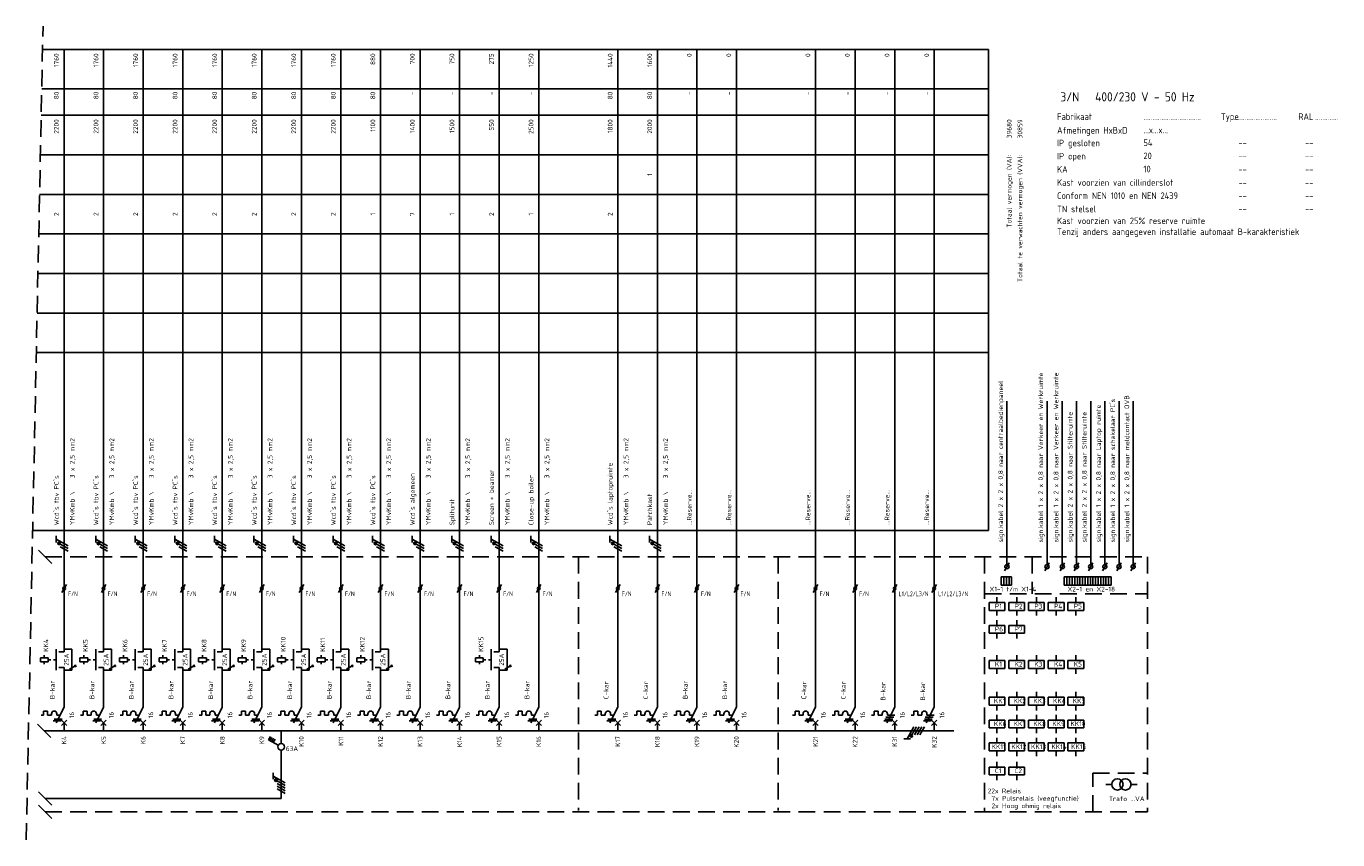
# Model space of a CAD drawing. Extents: x -1224 to 18134, y -20786 to 3554.
# Tile 58 of 88: x 7623 to 8120, y -548 to -239. Entities that reach past the tile are written whole.
import ezdxf
from ezdxf.enums import TextEntityAlignment as Align

# ---------------------------------------------------------------- set-up
doc = ezdxf.new("R2010")
doc.units = 0
doc.linetypes.add('HIDDEN', pattern=[9.525, 6.35, -3.175])
doc.linetypes.add('STABI11', pattern=[2, 1, -1])
doc.layers.get('0').update_dxf_attribs({"linetype": 'CONTINUOUS'})
for name, color, linetype in [('BL$2----', 7, 'CONTINUOUS'), ('E-tekst', 2, 'CONTINUOUS'), ('EL$1----', 3, 'CONTINUOUS'), ('EL$1----_-1LK-A1', 3, 'CONTINUOUS'), ('EL$1----_1LK-A04', 3, 'CONTINUOUS'), ('EL$1----_1LK-A05', 3, 'CONTINUOUS'), ('EL$1----_1LK-A06', 3, 'CONTINUOUS'), ('EL$1----_1LK-A07', 3, 'CONTINUOUS'), ('EL$1----_1LK-A08', 3, 'CONTINUOUS'), ('EL$1----_2LK-A06', 3, 'CONTINUOUS'), ('EL$1----_2LK-A07', 3, 'CONTINUOUS'), ('EL$1----_BGLK-A01', 3, 'CONTINUOUS'), ('EL$1----_BGLK-A02', 3, 'CONTINUOUS'), ('EL$1----_BGLK-A04', 3, 'CONTINUOUS'), ('EL$1----_BGLK-A05', 3, 'CONTINUOUS'), ('EL$1----_BGLK-A2', 3, 'CONTINUOUS'), ('EM6150--_MATEN', 2, 'CONTINUOUS'), ('kast', 1, 'CONTINUOUS')]:
    doc.layers.add(name, color=color, linetype=linetype)
doc.styles.add('2_5', font='ISO.shx', dxfattribs={"height": 2.5})
doc.styles.add('3_5', font='ISO.shx', dxfattribs={"height": 3.5})
doc.styles.add('BURO-018', font='ISO.shx', dxfattribs={"height": 1.8})
doc.styles.get("Standard").update_dxf_attribs({"font": 'iso.shx'})

# ---------------------------------------------------------------- blocks, each defined once
blk = doc.blocks.new('HL3')
at = {"color": 0, "linetype": 'Continuous'}
for p, q in [((-3, 6.98), (-3, 4.48)), ((-3, 5.73), (1.5, 3.13)), ((1.5, 2.13), (-1.5, 3.87)), ((1.5, 1.13), (-1.5, 2.87)), ((1.5, 0.13), (-1.5, 1.87)), ((1.5, -0.87), (-1.5, 0.87))]:
    blk.add_line(p, q, dxfattribs=at)
at = {"color": 0, "linetype": 'Continuous', "const_width": 0.5}
blk.add_lwpolyline([(-1.68, 4.12, 1), (-2.18, 4.12, 1)], format="xyb", close=True, dxfattribs=at)
at = {"color": 0, "linetype": 'Continuous'}
blk.add_circle((-1.93, 4.12), 0.5, dxfattribs=at)
blk = doc.blocks.new('L1')
at = {"color": 0, "linetype": 'Continuous'}
for p, q in [((-3, 73.98), (-3, 71.48)), ((-3, 72.73), (1.5, 70.13)), ((1.5, 69.13), (-1.5, 70.87)), ((1.5, 68.13), (-1.5, 69.87))]:
    blk.add_line(p, q, dxfattribs=at)
at = {"color": 0, "linetype": 'Continuous', "const_width": 0.5}
blk.add_lwpolyline([(-1.68, 71.12, 1), (-2.18, 71.12, 1)], format="xyb", close=True, dxfattribs=at)
at = {"color": 0, "linetype": 'Continuous'}
blk.add_circle((-1.93, 71.12), 0.5, dxfattribs=at)
blk = doc.blocks.new('00P')
at = {"color": 0, "linetype": 'Continuous'}
for p, q in [((0, 31), (3, 31)), ((3, 31), (3, 23)), ((3, 23), (0, 23))]:
    blk.add_line(p, q, dxfattribs=at)
blk = doc.blocks.new('B26')
at = {"color": 0, "linetype": 'Continuous'}
for p, q in [((0, 9), (0, 21)), ((-7.75, 6), (-8.75, 6)), ((-7.75, 7.5), (-7.75, 6)), ((-6.25, 7.5), (-7.75, 7.5)), ((-6.25, 6), (-6.25, 7.5)), ((-6.25, 6), (-4.75, 6)), ((-4.75, 6.5), (-4.75, 6)), ((0, 9), (-3, 3)), ((-2.75, 6.5), (-2.75, 6)), ((-2.75, 6), (-1.5, 6)), ((-4.125, 3.75), (-1.125, 3.75)), ((-3.75, 4.5), (-0.75, 4.5)), ((-1, 4), (1, 2)), ((-1, 2), (1, 4)), ((0, 0), (0, 3))]:
    blk.add_line(p, q, dxfattribs=at)
blk.add_arc((-3.75, 6.5), 1, 0, 180, dxfattribs=at)
at = {"color": 1, "style": 'BURO-018'}
blk.add_attdef('E_VRIJ1', (-3.548, 12), '', height=1.8, rotation=90, dxfattribs=at)
at = {"color": 1, "linetype": 'Continuous', "style": 'BURO-018'}
blk.add_attdef('E_IIA', text='', height=1.8, rotation=90, dxfattribs=at).set_placement((2, 6), align=Align.TOP_CENTER)
blk = doc.blocks.new('M2')
at = {"color": 0, "linetype": 'Continuous'}
for p, q in [((-3, 23), (-3, 31)), ((-2, 30), (0, 30)), ((0, 30), (0, 33)), ((-6, 27.75), (-9, 27.75)), ((-9, 27.75), (-9, 26.25)), ((-9, 26.25), (-6, 26.25)), ((-7.5, 27.75), (-7.5, 28.75)), ((-7.5, 26.25), (-7.5, 25.25)), ((-6, 26.25), (-6, 27.75)), ((-6, 27.25), (-6, 27.25)), ((-2, 24), (0, 24)), ((0, 21), (0, 24))]:
    blk.add_line(p, q, dxfattribs=at)
at = {"color": 0, "linetype": 'STABI11'}
blk.add_line((-6, 27), (-3, 27), dxfattribs=at)
at = {"color": 1, "linetype": 'Continuous', "style": 'BURO-018'}
blk.add_attdef('E_VRIJ1', (-6, 30), '', height=1.8, rotation=90, dxfattribs=at)
blk.add_attdef('E_IMS', text='', height=1.8, rotation=90, dxfattribs=at).set_placement((0, 27), align=Align.TOP_CENTER)
blk = doc.blocks.new('b1s')
at = {"color": 0, "linetype": 'Continuous'}
blk.add_line((0, 33), (0, 54), dxfattribs=at)
blk = doc.blocks.new('m1s')
at = {"color": 0, "linetype": 'Continuous'}
blk.add_line((0, 54), (0, 66), dxfattribs=at)
blk = doc.blocks.new('m1')
at = {"color": 0, "linetype": 'Continuous'}
blk.add_line((0, 21), (0, 33), dxfattribs=at)
blk = doc.blocks.new('B28')
at = {"color": 0, "linetype": 'Continuous'}
for p, q in [((0, 9), (0, 21)), ((-7.75, 6), (-8.75, 6)), ((-6.25, 7.5), (-7.75, 7.5)), ((-7.75, 7.5), (-7.75, 6)), ((-6.25, 6), (-6.25, 7.5)), ((-6.25, 6), (-4.75, 6)), ((-4.75, 6.5), (-4.75, 6)), ((-4.75, 6.5), (-4.75, 6)), ((-3.38, 5.25), (-0.38, 5.25)), ((0, 9), (-3, 3)), ((-2.75, 6.5), (-2.75, 6)), ((-2.75, 6), (0, 6)), ((-4.12, 3.75), (-1.12, 3.75)), ((-3.75, 4.5), (-0.75, 4.5)), ((-1, 4), (1, 2)), ((-1, 2), (1, 4)), ((0, 0), (0, 3))]:
    blk.add_line(p, q, dxfattribs=at)
blk.add_arc((-3.75, 6.5), 1, 0, 180, dxfattribs=at)
at = {"color": 1, "style": 'BURO-018'}
blk.add_attdef('E_VRIJ1', (-3.49, 11.47), '', height=1.8, rotation=90, dxfattribs=at)
at = {"color": 1, "linetype": 'Continuous', "style": 'BURO-018'}
blk.add_attdef('E_IIA', text='', height=1.8, rotation=90, dxfattribs=at).set_placement((2, 6), align=Align.TOP_CENTER)
blk = doc.blocks.new('0302A1_')
at = {"color": 0, "linetype": 'Continuous'}
blk.add_line((-0.87, -1.5), (0.87, 1.5), dxfattribs=at)
at = {"color": 0, "const_width": 0.5}
blk.add_lwpolyline([(-0.25, 0, 1), (0.25, 0, 1)], format="xyb", close=True, dxfattribs=at)
at = {"color": 0, "linetype": 'Continuous'}
blk.add_circle((0, 0), 0.5, dxfattribs=at)
blk = doc.blocks.new('1P')
at = {"color": 0, "linetype": 'Continuous'}
blk.add_line((1.5, 0.87), (-1.5, -0.87), dxfattribs=at)

msp = doc.modelspace()

# ---------------------------------------------------------------- linework, layer by layer
at = {"layer": 'BL$2----', "color": 3}
for p, q in [((7877.22, -486.81), (7877.22, -472.16)), ((7847.22, -485.7), (7847.22, -472.56)), ((7862.22, -473.7), (7862.22, -486.56)), ((7892.22, -472.72), (7892.22, -486.65))]:
    msp.add_line(p, q, dxfattribs=at)
at = {"layer": 'EL$1----', "linetype": 'HIDDEN'}
msp.add_line((7622.87, -548.01), (7629.24, -239.4), dxfattribs=at)
at = {"layer": 'EL$1----'}
for p, q in [((7632.56, -443.23), (7627.49, -438.17)), ((7632.25, -509.23), (7627.18, -504.17)), ((8032.25, -526.99), (8034.55, -526.99)), ((8041.85, -527.04), (8044.14, -527.04)), ((7632.56, -534.93), (7627.49, -529.86)), ((7632.56, -539.97), (7627.49, -534.9)), ((7630.02, -532.39), (7719.51, -532.39))]:
    msp.add_line(p, q, dxfattribs=at)
at = {"layer": 'EL$1----', "linetype": 'Continuous'}
for p, q in [((7993.92, -445.93), (7995.66, -442.93)), ((8009.14, -445.93), (8010.87, -442.93)), ((8014.93, -445.93), (8016.66, -442.93)), ((8020.3, -445.93), (8022.04, -442.93)), ((8025.68, -445.93), (8027.41, -442.93)), ((8031.06, -445.93), (8032.79, -442.93)), ((8036.43, -445.93), (8038.16, -442.93)), ((8041.81, -445.93), (8043.54, -442.93)), ((7719.51, -511.45), (7719.51, -506.7)), ((7714.76, -510.04), (7715.46, -508.83)), ((7718.43, -512.16), (7714.76, -510.04)), ((7715.37, -510.39), (7716.07, -509.18)), ((7715.98, -510.74), (7716.68, -509.53)), ((7716.58, -511.09), (7717.28, -509.88)), ((7719.51, -532.39), (7719.51, -514.12))]:
    msp.add_line(p, q, dxfattribs=at)
for centre, radius in [((7994.79, -444.43), 0.8), ((8010, -444.43), 0.8), ((8015.79, -444.43), 0.8), ((8021.17, -444.43), 0.8), ((8026.55, -444.43), 0.8), ((8031.92, -444.43), 0.8), ((8037.3, -444.43), 0.8), ((8042.67, -444.43), 0.8), ((7719.51, -512.78), 1.25)]:
    msp.add_circle(centre, radius, dxfattribs=at)
at = {"layer": 'EL$1----'}
for centre, radius in [((7641.49, -482.04), 0.283), ((7656.49, -482.04), 0.283), ((7671.49, -482.04), 0.283), ((7686.49, -482.04), 0.283), ((7701.49, -482.04), 0.283), ((7716.49, -482.04), 0.283), ((7731.49, -482.04), 0.283), ((7746.49, -482.04), 0.283), ((7761.49, -482.04), 0.283), ((7806.49, -482.04), 0.283), ((8036.69, -526.99), 2.15), ((8039.7, -526.99), 2.15)]:
    msp.add_circle(centre, radius, dxfattribs=at)
at = {"layer": 'EL$1----_-1LK-A1', "color": 1, "linetype": 'HIDDEN'}
for p, q in [((7986.33, -454.72), (8048.06, -454.72)), ((7986.33, -537.43), (8048.06, -537.43)), ((7986.33, -537.43), (8048.06, -537.43))]:
    msp.add_line(p, q, dxfattribs=at)
at = {"layer": 'EL$1----_-1LK-A1', "linetype": 'Continuous'}
for p, q in [((7991.02, -457.99), (7991.02, -455.99)), ((7998.49, -457.99), (7998.49, -455.99)), ((8005.96, -457.99), (8005.96, -455.99)), ((8013.44, -457.99), (8013.44, -455.99)), ((8020.91, -457.99), (8020.91, -455.99)), ((7994.02, -457.99), (7988.02, -457.99)), ((7988.02, -457.99), (7988.02, -460.99)), ((7988.02, -460.99), (7994.02, -460.99)), ((7991.02, -460.99), (7991.02, -462.99)), ((7994.02, -460.99), (7994.02, -457.99)), ((7994.02, -458.99), (7994.02, -458.99)), ((8001.49, -457.99), (7995.49, -457.99)), ((7995.49, -457.99), (7995.49, -460.99)), ((7995.49, -460.99), (8001.49, -460.99)), ((7998.49, -460.99), (7998.49, -462.99)), ((8001.49, -460.99), (8001.49, -457.99)), ((8001.49, -458.99), (8001.49, -458.99)), ((8008.96, -457.99), (8002.96, -457.99)), ((8002.96, -457.99), (8002.96, -460.99)), ((8002.96, -460.99), (8008.96, -460.99)), ((8005.96, -460.99), (8005.96, -462.99)), ((8008.96, -460.99), (8008.96, -457.99)), ((8008.96, -458.99), (8008.96, -458.99)), ((8016.44, -457.99), (8010.44, -457.99)), ((8010.44, -457.99), (8010.44, -460.99)), ((8010.44, -460.99), (8016.44, -460.99)), ((8013.44, -460.99), (8013.44, -462.99)), ((8016.44, -460.99), (8016.44, -457.99)), ((8016.44, -458.99), (8016.44, -458.99)), ((8023.91, -457.99), (8017.91, -457.99)), ((8017.91, -457.99), (8017.91, -460.99)), ((8017.91, -460.99), (8023.91, -460.99)), ((8020.91, -460.99), (8020.91, -462.99)), ((8023.91, -460.99), (8023.91, -457.99)), ((8023.91, -458.99), (8023.91, -458.99)), ((7994.02, -466.68), (7988.02, -466.68)), ((7988.02, -466.68), (7988.02, -469.68)), ((7991.02, -466.68), (7991.02, -464.68)), ((7994.02, -469.68), (7994.02, -466.68)), ((8001.49, -466.68), (7995.49, -466.68)), ((7995.49, -466.68), (7995.49, -469.68)), ((7998.49, -466.68), (7998.49, -464.68)), ((8001.49, -469.68), (8001.49, -466.68)), ((7988.02, -469.68), (7994.02, -469.68)), ((7991.02, -469.68), (7991.02, -471.68)), ((7994.02, -467.68), (7994.02, -467.68)), ((7995.49, -469.68), (8001.49, -469.68)), ((7998.49, -469.68), (7998.49, -471.68)), ((8001.49, -467.68), (8001.49, -467.68)), ((7994.02, -480.01), (7988.02, -480.01)), ((7988.02, -480.01), (7988.02, -483.01)), ((7991.02, -480.01), (7991.02, -478.01)), ((7994.02, -483.01), (7994.02, -480.01)), ((7994.02, -481.01), (7994.02, -481.01)), ((8001.49, -480.01), (7995.49, -480.01)), ((7995.49, -480.01), (7995.49, -483.01)), ((7998.49, -480.01), (7998.49, -478.01)), ((8001.49, -483.01), (8001.49, -480.01)), ((8001.49, -481.01), (8001.49, -481.01)), ((8008.96, -480.01), (8002.96, -480.01)), ((8002.96, -480.01), (8002.96, -483.01)), ((8005.96, -480.01), (8005.96, -478.01)), ((8008.96, -483.01), (8008.96, -480.01)), ((8008.96, -481.01), (8008.96, -481.01)), ((8016.44, -480.01), (8010.44, -480.01)), ((8010.44, -480.01), (8010.44, -483.01)), ((8013.44, -480.01), (8013.44, -478.01)), ((8016.44, -483.01), (8016.44, -480.01)), ((8016.44, -481.01), (8016.44, -481.01)), ((8023.91, -480.01), (8017.91, -480.01)), ((8017.91, -480.01), (8017.91, -483.01)), ((8020.91, -480.01), (8020.91, -478.01)), ((8023.91, -483.01), (8023.91, -480.01)), ((8023.91, -481.01), (8023.91, -481.01)), ((7988.02, -483.01), (7994.02, -483.01)), ((7991.02, -483.01), (7991.02, -485.01)), ((7995.49, -483.01), (8001.49, -483.01)), ((7998.49, -483.01), (7998.49, -485.01)), ((8002.96, -483.01), (8008.96, -483.01)), ((8005.96, -483.01), (8005.96, -485.01)), ((8010.44, -483.01), (8016.44, -483.01)), ((8013.44, -483.01), (8013.44, -485.01)), ((8017.91, -483.01), (8023.91, -483.01)), ((8020.91, -483.01), (8020.91, -485.01)), ((7991.02, -493.91), (7991.02, -491.91)), ((7998.49, -493.91), (7998.49, -491.91)), ((8005.96, -493.91), (8005.96, -491.91)), ((8013.44, -493.91), (8013.44, -491.91)), ((8020.91, -493.91), (8020.91, -491.91)), ((7994.02, -493.91), (7988.02, -493.91)), ((7988.02, -493.91), (7988.02, -496.91)), ((7988.02, -496.91), (7994.02, -496.91)), ((7991.02, -496.91), (7991.02, -498.91)), ((7994.02, -496.91), (7994.02, -493.91)), ((7994.02, -494.91), (7994.02, -494.91)), ((8001.49, -493.91), (7995.49, -493.91)), ((7995.49, -493.91), (7995.49, -496.91)), ((7995.49, -496.91), (8001.49, -496.91)), ((7998.49, -496.91), (7998.49, -498.91)), ((8001.49, -496.91), (8001.49, -493.91)), ((8001.49, -494.91), (8001.49, -494.91)), ((8008.96, -493.91), (8002.96, -493.91)), ((8002.96, -493.91), (8002.96, -496.91)), ((8002.96, -496.91), (8008.96, -496.91)), ((8005.96, -496.91), (8005.96, -498.91)), ((8008.96, -496.91), (8008.96, -493.91)), ((8008.96, -494.91), (8008.96, -494.91)), ((8016.44, -493.91), (8010.44, -493.91)), ((8010.44, -493.91), (8010.44, -496.91)), ((8010.44, -496.91), (8016.44, -496.91)), ((8013.44, -496.91), (8013.44, -498.91)), ((8016.44, -496.91), (8016.44, -493.91)), ((8016.44, -494.91), (8016.44, -494.91)), ((8023.91, -493.91), (8017.91, -493.91)), ((8017.91, -493.91), (8017.91, -496.91)), ((8017.91, -496.91), (8023.91, -496.91)), ((8020.91, -496.91), (8020.91, -498.91)), ((8023.91, -496.91), (8023.91, -493.91)), ((8023.91, -494.91), (8023.91, -494.91)), ((7991.02, -502.6), (7991.02, -500.6)), ((7998.49, -502.6), (7998.49, -500.6)), ((8005.96, -502.6), (8005.96, -500.6)), ((8013.44, -502.6), (8013.44, -500.6)), ((8020.91, -502.6), (8020.91, -500.6)), ((7994.02, -502.6), (7988.02, -502.6)), ((7988.02, -502.6), (7988.02, -505.6)), ((7988.02, -505.6), (7994.02, -505.6)), ((7991.02, -505.6), (7991.02, -507.6)), ((7994.02, -505.6), (7994.02, -502.6)), ((7994.02, -503.6), (7994.02, -503.6)), ((8001.49, -502.6), (7995.49, -502.6)), ((7995.49, -502.6), (7995.49, -505.6)), ((7995.49, -505.6), (8001.49, -505.6)), ((7998.49, -505.6), (7998.49, -507.6)), ((8001.49, -505.6), (8001.49, -502.6)), ((8001.49, -503.6), (8001.49, -503.6)), ((8008.96, -502.6), (8002.96, -502.6)), ((8002.96, -502.6), (8002.96, -505.6)), ((8002.96, -505.6), (8008.96, -505.6)), ((8005.96, -505.6), (8005.96, -507.6)), ((8008.96, -505.6), (8008.96, -502.6)), ((8008.96, -503.6), (8008.96, -503.6)), ((8016.44, -502.6), (8010.44, -502.6)), ((8010.44, -502.6), (8010.44, -505.6)), ((8010.44, -505.6), (8016.44, -505.6)), ((8013.44, -505.6), (8013.44, -507.6)), ((8016.44, -505.6), (8016.44, -502.6)), ((8016.44, -503.6), (8016.44, -503.6)), ((8023.91, -502.6), (8017.91, -502.6)), ((8017.91, -502.6), (8017.91, -505.6)), ((8017.91, -505.6), (8023.91, -505.6)), ((8020.91, -505.6), (8020.91, -507.6)), ((8023.91, -505.6), (8023.91, -502.6)), ((8023.91, -503.6), (8023.91, -503.6)), ((7994.02, -511.29), (7988.02, -511.29)), ((7988.02, -511.29), (7988.02, -514.29)), ((7991.02, -511.29), (7991.02, -509.29)), ((7994.02, -514.29), (7994.02, -511.29)), ((7994.02, -512.29), (7994.02, -512.29)), ((8001.49, -511.29), (7995.49, -511.29)), ((7995.49, -511.29), (7995.49, -514.29)), ((7998.49, -511.29), (7998.49, -509.29)), ((8001.49, -514.29), (8001.49, -511.29)), ((8001.49, -512.29), (8001.49, -512.29)), ((8008.96, -511.29), (8002.96, -511.29)), ((8002.96, -511.29), (8002.96, -514.29)), ((8005.96, -511.29), (8005.96, -509.29)), ((8008.96, -514.29), (8008.96, -511.29)), ((8008.96, -512.29), (8008.96, -512.29)), ((8016.44, -511.29), (8010.44, -511.29)), ((8010.44, -511.29), (8010.44, -514.29)), ((8013.44, -511.29), (8013.44, -509.29)), ((8016.44, -514.29), (8016.44, -511.29)), ((8016.44, -512.29), (8016.44, -512.29)), ((8023.91, -511.29), (8017.91, -511.29)), ((8017.91, -511.29), (8017.91, -514.29)), ((8020.91, -511.29), (8020.91, -509.29)), ((8023.91, -514.29), (8023.91, -511.29)), ((8023.91, -512.29), (8023.91, -512.29)), ((7988.02, -514.29), (7994.02, -514.29)), ((7991.02, -514.29), (7991.02, -516.29)), ((7995.49, -514.29), (8001.49, -514.29)), ((7998.49, -514.29), (7998.49, -516.29)), ((8002.96, -514.29), (8008.96, -514.29)), ((8005.96, -514.29), (8005.96, -516.29)), ((8010.44, -514.29), (8016.44, -514.29)), ((8013.44, -514.29), (8013.44, -516.29)), ((8017.91, -514.29), (8023.91, -514.29)), ((8020.91, -514.29), (8020.91, -516.29)), ((7994.02, -520.43), (7988.02, -520.43)), ((7988.02, -523.43), (7988.02, -520.43)), ((7991.02, -520.43), (7991.02, -518.43)), ((7994.02, -523.43), (7994.02, -520.43)), ((7994.02, -521.43), (7994.02, -521.43)), ((8001.49, -520.43), (7995.49, -520.43)), ((7995.49, -520.43), (7995.49, -523.43)), ((7998.49, -520.43), (7998.49, -518.43)), ((8001.49, -523.43), (8001.49, -520.43)), ((8001.49, -521.43), (8001.49, -521.43)), ((7988.02, -523.43), (7994.02, -523.43)), ((7991.02, -523.43), (7991.02, -525.43)), ((7995.49, -523.43), (8001.49, -523.43)), ((7998.49, -523.43), (7998.49, -525.43))]:
    msp.add_line(p, q, dxfattribs=at)
at = {"layer": 'EL$1----_1LK-A04', "color": 1}
for p, q in [((7629.06, -248.2), (7987.83, -248.2)), ((7987.83, -430.7), (7987.83, -248.2)), ((7628.75, -263.2), (7987.83, -263.2)), ((7628.55, -273.2), (7987.83, -273.2)), ((7628.24, -288.2), (7987.83, -288.2)), ((7627.93, -303.2), (7987.83, -303.2)), ((7627.62, -318.2), (7987.83, -318.2)), ((7627.31, -333.2), (7987.83, -333.2)), ((7627, -348.2), (7987.83, -348.2)), ((7626.69, -363.2), (7987.83, -363.2)), ((7625.29, -430.7), (7987.83, -430.7))]:
    msp.add_line(p, q, dxfattribs=at)
at = {"layer": 'EL$1----_1LK-A04'}
for p, q in [((7637.22, -440.7), (7637.22, -248.2)), ((7652.22, -440.7), (7652.22, -248.2)), ((7667.22, -440.7), (7667.22, -248.2)), ((7682.22, -440.7), (7682.22, -248.2)), ((7697.22, -440.7), (7697.22, -248.2)), ((7712.22, -440.7), (7712.22, -248.2)), ((7727.22, -440.7), (7727.22, -248.2)), ((7742.22, -440.7), (7742.22, -248.2)), ((7757.22, -440.7), (7757.22, -248.2)), ((7772.22, -440.7), (7772.22, -248.2)), ((7787.22, -440.7), (7787.22, -248.2)), ((7802.22, -440.7), (7802.22, -248.2)), ((7817.22, -440.7), (7817.22, -248.2)), ((7847.22, -440.7), (7847.22, -248.2)), ((7862.22, -440.7), (7862.22, -248.2)), ((7877.22, -440.7), (7877.22, -248.2)), ((7892.22, -440.7), (7892.22, -248.2)), ((7922.22, -440.7), (7922.22, -248.2)), ((7937.22, -440.7), (7937.22, -248.2)), ((7952.22, -440.7), (7952.22, -248.2)), ((7967.22, -440.7), (7967.22, -248.2))]:
    msp.add_line(p, q, dxfattribs=at)
at = {"layer": 'EL$1----_1LK-A04', "color": 1, "linetype": 'HIDDEN'}
for p, q in [((7630.02, -440.7), (8048.06, -440.7)), ((7986.33, -440.7), (7986.33, -537.43))]:
    msp.add_line(p, q, dxfattribs=at)
at = {"layer": 'EL$1----_1LK-A04'}
for points in [[(7644.72, -506.7, 0.7, 0.7, 0), (7629.72, -506.7, 0.7, 0.7, 0)], [(7659.72, -506.7, 0.7, 0.7, 0), (7644.72, -506.7, 0.7, 0.7, 0)], [(7674.72, -506.7, 0.7, 0.7, 0), (7659.72, -506.7, 0.7, 0.7, 0)], [(7689.72, -506.7, 0.7, 0.7, 0), (7674.72, -506.7, 0.7, 0.7, 0)], [(7704.72, -506.7, 0.7, 0.7, 0), (7689.72, -506.7, 0.7, 0.7, 0)], [(7719.72, -506.7, 0.7, 0.7, 0), (7704.72, -506.7, 0.7, 0.7, 0)], [(7734.72, -506.7, 0.7, 0.7, 0), (7719.72, -506.7, 0.7, 0.7, 0)], [(7749.72, -506.7, 0.7, 0.7, 0), (7734.72, -506.7, 0.7, 0.7, 0)], [(7764.72, -506.7, 0.7, 0.7, 0), (7749.72, -506.7, 0.7, 0.7, 0)], [(7779.72, -506.7, 0.7, 0.7, 0), (7764.72, -506.7, 0.7, 0.7, 0)], [(7794.72, -506.7, 0.7, 0.7, 0), (7779.72, -506.7, 0.7, 0.7, 0)], [(7809.72, -506.7, 0.7, 0.7, 0), (7794.72, -506.7, 0.7, 0.7, 0)], [(7824.72, -506.7, 0.7, 0.7, 0), (7809.72, -506.7, 0.7, 0.7, 0)], [(7839.72, -506.7, 0.7, 0.7, 0), (7824.72, -506.7, 0.7, 0.7, 0)], [(7854.72, -506.7, 0.7, 0.7, 0), (7839.72, -506.7, 0.7, 0.7, 0)], [(7869.72, -506.7, 0.7, 0.7, 0), (7854.72, -506.7, 0.7, 0.7, 0)], [(7884.72, -506.7, 0.7, 0.7, 0), (7869.72, -506.7, 0.7, 0.7, 0)], [(7899.72, -506.7, 0.7, 0.7, 0), (7884.72, -506.7, 0.7, 0.7, 0)], [(7914.72, -506.7, 0.7, 0.7, 0), (7899.72, -506.7, 0.7, 0.7, 0)], [(7929.72, -506.7, 0.7, 0.7, 0), (7914.72, -506.7, 0.7, 0.7, 0)], [(7944.72, -506.7, 0.7, 0.7, 0), (7929.72, -506.7, 0.7, 0.7, 0)], [(7959.72, -506.7, 0.7, 0.7, 0), (7944.72, -506.7, 0.7, 0.7, 0)], [(7974.72, -506.7, 0.7, 0.7, 0), (7959.72, -506.7, 0.7, 0.7, 0)]]:
    msp.add_lwpolyline(points, format="xyseb", dxfattribs=at)
at = {"layer": 'EL$1----_1LK-A05', "color": 1, "linetype": 'HIDDEN'}
msp.add_line((7986.33, -440.7), (7986.33, -537.43), dxfattribs=at)
at = {"layer": 'EL$1----_1LK-A06', "color": 1, "linetype": 'HIDDEN'}
msp.add_line((7986.33, -440.7), (7986.33, -537.43), dxfattribs=at)
at = {"layer": 'EL$1----_1LK-A07', "color": 1, "linetype": 'HIDDEN'}
msp.add_line((7986.33, -440.7), (7986.33, -537.43), dxfattribs=at)
at = {"layer": 'EL$1----_1LK-A08'}
for p, q in [((7994.79, -443.63), (7994.79, -381.62)), ((8010, -443.63), (8010, -381.62)), ((8015.79, -443.63), (8015.79, -381.62)), ((8021.17, -443.63), (8021.17, -381.62)), ((8026.55, -443.63), (8026.55, -381.62)), ((8031.92, -443.63), (8031.92, -381.62)), ((8037.3, -443.63), (8037.3, -381.62)), ((8042.67, -443.63), (8042.67, -381.62)), ((7992.63, -448.24), (7992.63, -451.48)), ((7992.63, -448.24), (7993.62, -448.24)), ((7992.63, -451.48), (7993.62, -451.48)), ((7993.62, -448.24), (7993.62, -451.48)), ((7993.62, -448.24), (7993.62, -451.48)), ((7993.62, -448.24), (7994.61, -448.24)), ((7993.62, -451.48), (7994.61, -451.48)), ((7994.61, -448.24), (7994.61, -451.48)), ((7994.61, -448.24), (7994.61, -451.48)), ((7994.61, -448.24), (7995.59, -448.24)), ((7994.61, -451.48), (7995.59, -451.48)), ((7995.59, -448.24), (7995.59, -451.48)), ((7995.59, -448.24), (7995.59, -451.48)), ((7995.59, -448.24), (7996.58, -448.24)), ((7995.59, -451.48), (7996.58, -451.48)), ((7996.58, -448.24), (7996.58, -451.48)), ((8016.56, -448.24), (8016.56, -451.48)), ((8016.56, -448.24), (8017.55, -448.24)), ((8016.56, -451.48), (8017.55, -451.48)), ((8017.55, -448.24), (8017.55, -451.48)), ((8017.55, -448.24), (8017.55, -451.48)), ((8017.55, -448.24), (8018.53, -448.24)), ((8017.55, -451.48), (8018.53, -451.48)), ((8018.53, -448.24), (8018.53, -451.48)), ((8018.53, -448.24), (8018.53, -451.48)), ((8018.53, -448.24), (8019.52, -448.24)), ((8018.53, -451.48), (8019.52, -451.48)), ((8019.52, -448.24), (8019.52, -451.48)), ((8019.52, -448.24), (8019.52, -451.48)), ((8019.52, -448.24), (8020.51, -448.24)), ((8019.52, -451.48), (8020.51, -451.48)), ((8020.51, -448.24), (8020.51, -451.48)), ((8020.51, -448.24), (8020.51, -451.48)), ((8020.51, -448.24), (8021.5, -448.24)), ((8020.51, -451.48), (8021.5, -451.48)), ((8021.5, -448.24), (8021.5, -451.48)), ((8021.5, -448.24), (8021.5, -451.48)), ((8021.5, -448.24), (8022.49, -448.24)), ((8021.5, -451.48), (8022.49, -451.48)), ((8022.49, -448.24), (8022.49, -451.48)), ((8022.49, -448.24), (8022.49, -451.48)), ((8022.49, -448.24), (8023.47, -448.24)), ((8022.49, -451.48), (8023.47, -451.48)), ((8023.47, -448.24), (8023.47, -451.48)), ((8023.47, -448.24), (8023.47, -451.48)), ((8023.47, -448.24), (8024.46, -448.24)), ((8023.47, -451.48), (8024.46, -451.48)), ((8024.46, -448.24), (8024.46, -451.48)), ((8024.46, -448.24), (8024.46, -451.48)), ((8024.46, -448.24), (8025.45, -448.24)), ((8024.46, -451.48), (8025.45, -451.48)), ((8025.45, -448.24), (8025.45, -451.48)), ((8025.45, -448.24), (8025.45, -451.48)), ((8025.45, -448.24), (8026.44, -448.24)), ((8025.45, -451.48), (8026.44, -451.48)), ((8026.44, -448.24), (8026.44, -451.48)), ((8026.44, -448.24), (8026.44, -451.48)), ((8026.44, -448.24), (8026.44, -451.48)), ((8026.44, -448.24), (8027.42, -448.24)), ((8026.44, -451.48), (8027.42, -451.48)), ((8027.42, -448.24), (8027.42, -451.48)), ((8027.42, -448.24), (8027.42, -451.48)), ((8027.42, -448.24), (8028.41, -448.24)), ((8027.42, -451.48), (8028.41, -451.48)), ((8028.41, -448.24), (8028.41, -451.48)), ((8028.41, -448.24), (8028.41, -451.48)), ((8028.41, -448.24), (8029.4, -448.24)), ((8028.41, -451.48), (8029.4, -451.48)), ((8029.4, -448.24), (8029.4, -451.48)), ((8029.4, -448.24), (8029.4, -451.48)), ((8029.4, -448.24), (8030.39, -448.24)), ((8029.4, -451.48), (8030.39, -451.48)), ((8030.39, -448.24), (8030.39, -451.48)), ((8030.39, -448.24), (8030.39, -451.48)), ((8030.39, -448.24), (8031.38, -448.24)), ((8030.39, -451.48), (8031.38, -451.48)), ((8031.38, -448.24), (8031.38, -451.48)), ((8031.38, -448.24), (8031.38, -451.48)), ((8031.38, -448.24), (8032.36, -448.24)), ((8031.38, -451.48), (8032.36, -451.48)), ((8032.36, -448.24), (8032.36, -451.48)), ((8032.36, -448.24), (8032.36, -451.48)), ((8032.36, -448.24), (8033.35, -448.24)), ((8032.36, -451.48), (8033.35, -451.48)), ((8033.35, -448.24), (8033.35, -451.48)), ((8033.35, -448.24), (8033.35, -451.48)), ((8033.35, -448.24), (8034.34, -448.24)), ((8033.35, -451.48), (8034.34, -451.48)), ((8034.34, -448.24), (8034.34, -451.48)), ((8034.34, -448.24), (8034.34, -451.48))]:
    msp.add_line(p, q, dxfattribs=at)
at = {"layer": 'EL$1----_2LK-A06', "color": 1, "linetype": 'HIDDEN'}
msp.add_line((7986.33, -440.7), (7986.33, -537.43), dxfattribs=at)
at = {"layer": 'EL$1----_2LK-A07', "color": 1, "linetype": 'HIDDEN'}
msp.add_line((7986.33, -440.7), (7986.33, -537.43), dxfattribs=at)
at = {"layer": 'EL$1----_BGLK-A01', "color": 1, "linetype": 'HIDDEN'}
for p, q in [((7832.36, -440.7), (7832.36, -536.93)), ((7908, -440.7), (7908, -536.93)), ((7986.33, -440.7), (7986.33, -536.93))]:
    msp.add_line(p, q, dxfattribs=at)
at = {"layer": 'EL$1----_BGLK-A02', "color": 1, "linetype": 'HIDDEN'}
msp.add_line((7986.33, -440.7), (7986.33, -537.43), dxfattribs=at)
at = {"layer": 'EL$1----_BGLK-A04', "color": 1, "linetype": 'HIDDEN'}
msp.add_line((7986.33, -440.7), (7986.33, -537.43), dxfattribs=at)
at = {"layer": 'EL$1----_BGLK-A05', "color": 1, "linetype": 'HIDDEN'}
msp.add_line((7986.33, -440.7), (7986.33, -537.43), dxfattribs=at)
at = {"layer": 'EL$1----_BGLK-A2', "color": 1, "linetype": 'HIDDEN'}
for p, q in [((8004.4, -440.7), (8004.4, -454.72)), ((8048.06, -440.7), (8048.06, -537.43)), ((8048.06, -440.7), (8048.06, -537.43)), ((8027.31, -537.43), (8027.31, -522.69)), ((8027.31, -522.69), (8048.06, -522.69))]:
    msp.add_line(p, q, dxfattribs=at)
at = {"layer": 'kast', "color": 1, "linetype": 'HIDDEN'}
msp.add_line((7630.02, -537.43), (7986.33, -537.43), dxfattribs=at)

# ---------------------------------------------------------------- block references
at = {"layer": 'EL$1----'}
for name, p in [('L1', (7637.22, -506.7)), ('L1', (7652.22, -506.7)), ('L1', (7667.22, -506.7)), ('L1', (7682.22, -506.7)), ('L1', (7697.22, -506.7)), ('L1', (7712.22, -506.7)), ('L1', (7727.22, -506.7)), ('L1', (7742.22, -506.7)), ('L1', (7757.22, -506.7)), ('L1', (7772.22, -506.7)), ('L1', (7787.22, -506.7)), ('L1', (7802.22, -506.7)), ('L1', (7817.22, -506.7)), ('L1', (7847.22, -506.7)), ('L1', (7862.22, -506.7)), ('0302A1_', (7637.22, -452.7)), ('0302A1_', (7652.22, -452.7)), ('0302A1_', (7667.22, -452.7)), ('0302A1_', (7682.22, -452.7)), ('0302A1_', (7697.22, -452.7)), ('0302A1_', (7712.22, -452.7)), ('0302A1_', (7727.22, -452.7)), ('0302A1_', (7742.22, -452.7)), ('0302A1_', (7757.22, -452.7)), ('0302A1_', (7772.22, -452.7)), ('0302A1_', (7787.22, -452.7)), ('0302A1_', (7802.22, -452.7)), ('0302A1_', (7817.22, -452.7)), ('0302A1_', (7847.22, -452.7)), ('0302A1_', (7862.22, -452.7)), ('0302A1_', (7877.22, -452.7)), ('0302A1_', (7892.22, -452.7)), ('0302A1_', (7922.22, -452.7)), ('0302A1_', (7937.22, -452.7)), ('0302A1_', (7952.22, -452.7)), ('0302A1_', (7967.22, -452.7)), ('00P', (7637.22, -506.7)), ('00P', (7652.22, -506.7)), ('00P', (7667.22, -506.7)), ('00P', (7682.22, -506.7)), ('00P', (7697.22, -506.7)), ('00P', (7712.22, -506.7)), ('00P', (7727.22, -506.7)), ('00P', (7742.22, -506.7)), ('00P', (7757.22, -506.7)), ('00P', (7802.22, -506.7)), ('HL3', (7719.51, -529.55))]:
    msp.add_blockref(name, p, dxfattribs=at)
at = {"layer": 'EL$1----', "xscale": 0.6399999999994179, "yscale": 0.6399999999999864, "zscale": 0.6400000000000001}
for p in [(7640.3, -482.73), (7655.3, -482.73), (7670.3, -482.73), (7685.3, -482.73), (7700.3, -482.73), (7715.3, -482.73), (7730.3, -482.73), (7745.3, -482.73), (7760.3, -482.73), (7805.3, -482.73)]:
    msp.add_blockref('1P', p, dxfattribs=at)
at = {"layer": 'EL$1----', "color": 1, "rotation": 90}
msp.add_blockref('HL3', (7962.66, -506.7), dxfattribs=at)
at = {"layer": 'EL$1----_1LK-A04'}
for name, p in [('m1s', (7637.22, -506.7)), ('m1s', (7652.22, -506.7)), ('m1s', (7667.22, -506.7)), ('m1s', (7682.22, -506.7)), ('m1s', (7697.22, -506.7)), ('m1s', (7712.22, -506.7)), ('m1s', (7727.22, -506.7)), ('m1s', (7742.22, -506.7)), ('m1s', (7757.22, -506.7)), ('m1s', (7772.22, -506.7)), ('m1s', (7787.22, -506.7)), ('m1s', (7802.22, -506.7)), ('m1s', (7817.22, -506.7)), ('m1s', (7847.22, -506.7)), ('m1s', (7862.22, -506.7)), ('m1s', (7877.22, -506.7)), ('m1s', (7892.22, -506.7)), ('m1s', (7922.22, -506.7)), ('m1s', (7937.22, -506.7)), ('m1s', (7952.22, -506.7)), ('m1s', (7967.22, -506.7)), ('b1s', (7637.22, -506.7)), ('b1s', (7652.22, -506.7)), ('b1s', (7667.22, -506.7)), ('b1s', (7682.22, -506.7)), ('b1s', (7697.22, -506.7)), ('b1s', (7712.22, -506.7)), ('b1s', (7727.22, -506.7)), ('b1s', (7742.22, -506.7)), ('b1s', (7757.22, -506.7)), ('b1s', (7772.22, -506.7)), ('b1s', (7787.22, -506.7)), ('b1s', (7802.22, -506.7)), ('b1s', (7817.22, -506.7)), ('b1s', (7847.22, -506.7)), ('b1s', (7862.22, -506.7)), ('b1s', (7877.22, -506.7)), ('b1s', (7892.22, -506.7)), ('b1s', (7922.22, -506.7)), ('b1s', (7937.22, -506.7)), ('b1s', (7952.22, -506.7)), ('b1s', (7967.22, -506.7)), ('m1', (7772.22, -506.7)), ('m1', (7787.22, -506.7)), ('m1', (7817.22, -506.7)), ('m1', (7922.22, -506.7)), ('m1', (7937.22, -506.7)), ('m1', (7952.22, -506.7)), ('m1', (7967.22, -506.7))]:
    msp.add_blockref(name, p, dxfattribs=at)
for name, p, values in [('M2', (7637.22, -506.7), {'E_IMS': '25A', 'E_VRIJ1': 'KK4'}), ('M2', (7652.22, -506.7), {'E_IMS': '25A', 'E_VRIJ1': 'KK5'}), ('M2', (7667.22, -506.7), {'E_IMS': '25A', 'E_VRIJ1': 'KK6'}), ('M2', (7682.22, -506.7), {'E_IMS': '25A', 'E_VRIJ1': 'KK7'}), ('M2', (7697.22, -506.7), {'E_IMS': '25A', 'E_VRIJ1': 'KK8'}), ('M2', (7712.22, -506.7), {'E_IMS': '25A', 'E_VRIJ1': 'KK9'}), ('M2', (7727.22, -506.7), {'E_IMS': '25A', 'E_VRIJ1': 'KK10'}), ('M2', (7742.22, -506.7), {'E_IMS': '25A', 'E_VRIJ1': 'KK11'}), ('M2', (7757.22, -506.7), {'E_IMS': '25A', 'E_VRIJ1': 'KK12'}), ('M2', (7802.22, -506.7), {'E_IMS': '25A', 'E_VRIJ1': 'KK15'}), ('B26', (7637.22, -506.7), {'E_IIA': '16', 'E_VRIJ1': 'B-kar'}), ('B26', (7652.22, -506.7), {'E_IIA': '16', 'E_VRIJ1': 'B-kar'}), ('B26', (7667.22, -506.7), {'E_IIA': '16', 'E_VRIJ1': 'B-kar'}), ('B26', (7682.22, -506.7), {'E_IIA': '16', 'E_VRIJ1': 'B-kar'}), ('B26', (7697.22, -506.7), {'E_IIA': '16', 'E_VRIJ1': 'B-kar'}), ('B26', (7712.22, -506.7), {'E_IIA': '16', 'E_VRIJ1': 'B-kar'}), ('B26', (7727.22, -506.7), {'E_IIA': '16', 'E_VRIJ1': 'B-kar'}), ('B26', (7742.22, -506.7), {'E_IIA': '16', 'E_VRIJ1': 'B-kar'}), ('B26', (7757.22, -506.7), {'E_IIA': '16', 'E_VRIJ1': 'B-kar'}), ('B26', (7772.22, -506.7), {'E_IIA': '16', 'E_VRIJ1': 'B-kar'}), ('B26', (7787.22, -506.7), {'E_IIA': '16', 'E_VRIJ1': 'B-kar'}), ('B26', (7802.22, -506.7), {'E_IIA': '16', 'E_VRIJ1': 'B-kar'}), ('B26', (7817.22, -506.7), {'E_IIA': '16', 'E_VRIJ1': 'B-kar'}), ('B26', (7847.22, -506.7), {'E_IIA': '16', 'E_VRIJ1': 'C-kar'}), ('B26', (7862.22, -506.7), {'E_IIA': '16', 'E_VRIJ1': 'C-kar'}), ('B26', (7877.22, -506.7), {'E_IIA': '16', 'E_VRIJ1': 'B-kar'}), ('B26', (7892.22, -506.7), {'E_IIA': '16', 'E_VRIJ1': 'B-kar'}), ('B26', (7922.22, -506.7), {'E_IIA': '16', 'E_VRIJ1': 'C-kar'}), ('B26', (7937.22, -506.7), {'E_IIA': '16', 'E_VRIJ1': 'C-kar'}), ('B28', (7952.22, -506.7), {'E_IIA': '16', 'E_VRIJ1': 'B-kar'}), ('B28', (7967.22, -506.7), {'E_IIA': '16', 'E_VRIJ1': 'B-kar'})]:
    msp.add_blockref(name, p, dxfattribs=at).add_auto_attribs(values)

# ---------------------------------------------------------------- texts
at = {"layer": 'E-tekst', "color": 1, "width": 0.8}
for s, p in [('F/N', (7638.75, -455.61)), ('F/N', (7653.75, -455.61)), ('F/N', (7668.75, -455.61)), ('F/N', (7683.75, -455.61)), ('F/N', (7698.75, -455.61)), ('F/N', (7713.75, -455.61)), ('F/N', (7728.75, -455.61)), ('F/N', (7743.75, -455.61)), ('F/N', (7758.75, -455.61)), ('F/N', (7773.75, -455.61)), ('F/N', (7788.75, -455.61)), ('F/N', (7803.75, -455.61)), ('F/N', (7818.75, -455.61)), ('F/N', (7848.75, -455.61)), ('F/N', (7863.75, -455.61)), ('F/N', (7878.75, -455.61)), ('F/N', (7893.75, -455.61)), ('F/N', (7923.75, -455.61)), ('F/N', (7938.75, -455.61)), ('L1/L2/L3/N', (7953.75, -455.61)), ('L1/L2/L3/N', (7968.75, -455.61))]:
    msp.add_text(s, height=1.8, dxfattribs=at).set_placement(p)
at = {"layer": 'EL$1----', "color": 1, "style": 'BURO-018'}
msp.add_text('63A', height=1.8, dxfattribs=at).set_placement((7723.64, -512.56), align=Align.TOP_CENTER)
at = {"layer": 'EL$1----_-1LK-A1', "color": 1, "style": 'BURO-018'}
for s, p in [('sign.kabel 2 x 2 x 0,8 naar centraalbedienpaneel', (7993.29, -435.26)), ('sign.kabel 1 x 2 x 0,8 naar Verkeer en Werkruimte', (8008.5, -435.26)), ('sign.kabel 1 x 2 x 0,8 naar Verkeer en Werkruimte', (8014.29, -435.26)), ('sign.kabel 1 x 2 x 0,8 naar meldcontact OVB', (8041.17, -435.26)), ('sign.kabel 2 x 2 x 0,8 naar Stilteruimte', (8019.67, -435.26)), ('sign.kabel 2 x 2 x 0,8 naar Stilteruimte', (8025.04, -435.26)), ('sign.kabel 1 x 2 x 0,8 naar Laptop ruimte', (8030.42, -435.26)), ("sign.kabel 1 x 2 x 0,8 naar schakelaar PC's", (8035.8, -435.26))]:
    msp.add_text(s, height=1.8, rotation=90, dxfattribs=at).set_placement(p)
at = {"layer": 'EL$1----_-1LK-A1', "color": 1, "linetype": 'Continuous', "style": 'BURO-018'}
for s, p in [('X1-1 t/m X1-4', (7988.2, -453.84)), ('X2-1 en X2-18', (8017.78, -453.84)), ('P1', (7990.24, -460.29)), ('P2', (7997.71, -460.29)), ('P3', (8005.19, -460.29)), ('P4', (8012.66, -460.29)), ('P5', (8020.14, -460.29)), ('P6', (7990.24, -468.98)), ('P7', (7997.71, -468.98)), ('K1', (7990.24, -482.3)), ('K2', (7997.71, -482.3)), ('K3', (8005.19, -482.3)), ('K4', (8012.66, -482.3)), ('K5', (8020.14, -482.3)), ('KK1', (7989.86, -496.21)), ('KK2', (7997.33, -496.21)), ('KK3', (8004.8, -496.21)), ('KK4', (8012.28, -496.21)), ('KK5', (8019.75, -496.21)), ('KK6', (7989.86, -504.9)), ('KK7', (7997.33, -504.9)), ('KK8', (8004.8, -504.9)), ('KK9', (8012.02, -504.9)), ('KK10', (8018.89, -504.9)), ('KK11', (7988.99, -513.59)), ('KK12', (7996.47, -513.59)), ('KK13', (8003.94, -513.59)), ('KK14', (8011.66, -513.59)), ('KK15', (8019.13, -513.59)), ('C1', (7990.24, -522.73)), ('C2', (7997.71, -522.73)), ('22x Relais', (7987.53, -530.39)), ('7x Pulsrelais (veegfunctie)', (7988.92, -533.2)), ('Trafo ...VA', (8033.44, -533.34)), ('2x Hoog ohmig relais', (7988.94, -536.03))]:
    msp.add_text(s, height=1.8, dxfattribs=at).set_placement(p)
at = {"layer": 'EL$1----_1LK-A04', "color": 1, "style": 'BURO-018'}
for s, p in [('1760', (7635.22, -249.7)), ('1760', (7650.22, -249.7)), ('1760', (7665.22, -249.7)), ('1760', (7680.22, -249.7)), ('1760', (7695.22, -249.7)), ('1760', (7710.22, -249.7)), ('1760', (7725.22, -249.7)), ('1760', (7740.22, -249.7)), ('880', (7755.22, -249.7)), ('700', (7770.22, -249.7)), ('750', (7785.22, -249.7)), ('275', (7800.22, -249.7)), ('1250', (7815.22, -249.7)), ('1440', (7845.22, -249.7)), ('1600', (7860.22, -249.7)), ('0', (7875.22, -249.7)), ('0', (7890.22, -249.7)), ('0', (7920.22, -249.7)), ('0', (7935.22, -249.7)), ('0', (7950.22, -249.7)), ('0', (7965.22, -249.7)), ('80', (7635.22, -264.2)), ('80', (7650.22, -264.2)), ('80', (7665.22, -264.2)), ('80', (7680.22, -264.2)), ('80', (7695.22, -264.2)), ('80', (7710.22, -264.2)), ('80', (7725.22, -264.2)), ('80', (7740.22, -264.2)), ('80', (7755.22, -264.2)), ('-', (7770.22, -264.2)), ('-', (7785.22, -264.2)), ('-', (7800.22, -264.2)), ('-', (7815.22, -264.2)), ('80', (7845.22, -264.2)), ('80', (7860.22, -264.2)), ('-', (7875.22, -264.2)), ('-', (7890.22, -264.2)), ('-', (7920.22, -264.2)), ('-', (7935.22, -264.2)), ('-', (7950.22, -264.2)), ('-', (7965.22, -264.2)), ('2200', (7635.22, -274.7)), ('2200', (7650.22, -274.7)), ('2200', (7665.22, -274.7)), ('2200', (7680.22, -274.7)), ('2200', (7695.22, -274.7)), ('2200', (7710.22, -274.7)), ('2200', (7725.22, -274.7)), ('2200', (7740.22, -274.7)), ('1100', (7755.22, -274.7)), ('1400', (7770.22, -274.7)), ('1500', (7785.22, -274.7)), ('550', (7800.22, -274.7)), ('2500', (7815.22, -274.7)), ('1800', (7845.22, -274.7)), ('2000', (7860.22, -274.7)), ('39680', (7996.55, -274.7)), ('30859', (8000.62, -274.7)), ('Totaal vermogen (VA):', (7996.55, -288.2)), ('Totaal te verwachten vermogen (VVA):', (8000.62, -288.2))]:
    msp.add_text(s, height=1.8, rotation=90, dxfattribs=at).set_placement(p, align=Align.RIGHT)
for s, p in [('1', (7860.22, -295.7)), ('2', (7635.22, -310.7)), ('2', (7650.22, -310.7)), ('2', (7665.22, -310.7)), ('2', (7680.22, -310.7)), ('2', (7695.22, -310.7)), ('2', (7710.22, -310.7)), ('2', (7725.22, -310.7)), ('2', (7740.22, -310.7)), ('1', (7755.22, -310.7)), ('7', (7770.22, -310.7)), ('1', (7785.22, -310.7)), ('2', (7800.22, -310.7)), ('1', (7815.22, -310.7)), ('2', (7845.22, -310.7))]:
    msp.add_text(s, height=1.8, rotation=90, dxfattribs=at).set_placement(p, align=Align.CENTER)
for s, p in [('YMvKmb \\    3 x 2,5 mm2', (7641.22, -428.7)), ('YMvKmb \\    3 x 2,5 mm2', (7656.22, -428.7)), ('YMvKmb \\    3 x 2,5 mm2', (7671.22, -428.7)), ('YMvKmb \\    3 x 2,5 mm2', (7686.22, -428.7)), ('YMvKmb \\    3 x 2,5 mm2', (7701.22, -428.7)), ('YMvKmb \\    3 x 2,5 mm2', (7716.22, -428.7)), ('YMvKmb \\    3 x 2,5 mm2', (7731.22, -428.7)), ('YMvKmb \\    3 x 2,5 mm2', (7746.22, -428.7)), ('YMvKmb \\    3 x 2,5 mm2', (7761.22, -428.7)), ('YMvKmb \\    3 x 2,5 mm2', (7776.22, -428.7)), ('YMvKmb \\    3 x 2,5 mm2', (7791.22, -428.7)), ('YMvKmb \\    3 x 2,5 mm2', (7806.22, -428.7)), ('YMvKmb \\    3 x 2,5 mm2', (7821.22, -428.7)), ('YMvKmb \\    3 x 2,5 mm2', (7851.22, -428.7)), ('YMvKmb \\    3 x 2,5 mm2', (7866.22, -428.7)), ('Wcd`s laptopruimte', (7845.22, -428.7)), ('Wcd`s tbv PC`s', (7635.22, -428.7)), ('Wcd`s tbv PC`s', (7650.22, -428.7)), ('Wcd`s tbv PC`s', (7665.22, -428.7)), ('Wcd`s tbv PC`s', (7680.22, -428.7)), ('Wcd`s tbv PC`s', (7695.22, -428.7)), ('Wcd`s tbv PC`s', (7710.22, -428.7)), ('Wcd`s tbv PC`s', (7725.22, -428.7)), ('Wcd`s tbv PC`s', (7740.22, -428.7)), ('Wcd`s tbv PC`s', (7755.22, -428.7)), ('Wcd`s algemeen', (7770.22, -428.7)), ('Screen + beamer  ', (7800.22, -428.7)), ('Close-up boiler', (7815.22, -428.7)), ('Patchkast', (7860.22, -428.7)), ('...Reserve...', (7875.22, -428.7)), ('...Reserve...', (7890.22, -428.7)), ('...Reserve...', (7920.22, -428.7)), ('...Reserve...', (7935.22, -428.7)), ('...Reserve...', (7950.22, -428.7)), ('...Reserve...', (7965.22, -428.7)), ('Splitunit', (7785.22, -428.7))]:
    msp.add_text(s, height=1.8, rotation=90, dxfattribs=at).set_placement(p)
for s, p in [('K4', (7637.22, -508.7)), ('K5', (7652.22, -508.7)), ('K6', (7667.22, -508.7)), ('K7', (7682.22, -508.7)), ('K8', (7697.22, -508.7)), ('K9', (7712.22, -508.7)), ('K10', (7727.22, -508.7)), ('K11', (7742.22, -508.7)), ('K12', (7757.22, -508.7)), ('K13', (7772.22, -508.7)), ('K14', (7787.22, -508.7)), ('K15', (7802.22, -508.7)), ('K16', (7817.22, -508.7)), ('K17', (7847.22, -508.7)), ('K18', (7862.22, -508.7)), ('K19', (7877.22, -508.7)), ('K20', (7892.22, -508.7)), ('K21', (7922.22, -508.7)), ('K22', (7937.22, -508.7)), ('K31', (7952.22, -508.7)), ('K32', (7967.22, -508.7))]:
    msp.add_text(s, height=1.8, rotation=90, dxfattribs=at).set_placement(p, align=Align.MIDDLE_RIGHT)
at = {"layer": 'EM6150--_MATEN', "color": 3, "style": '3_5'}
msp.add_text('3/N   400/230 V - 50 Hz', height=3.5, dxfattribs=at).set_placement((8015.07, -266.19), align=Align.MIDDLE_LEFT)
at = {"layer": 'EM6150--_MATEN', "color": 2, "style": '2_5'}
for s, p in [('Fabrikaat', (8013.82, -273.69)), ('Afmetingen HxBxD', (8013.82, -278.89)), ('................................', (8046.56, -273.64)), ('...x...x...', (8046.56, -278.76)), ('IP gesloten', (8013.82, -283.69)), ('54', (8046.56, -283.56)), ('IP open', (8013.82, -288.69)), ('20', (8046.56, -288.56)), ('KA', (8013.82, -293.69)), ('10', (8046.56, -293.56)), ('Kast voorzien van cillinderslot', (8013.82, -298.69)), ('Conform NEN 1010 en NEN 2439', (8013.82, -303.69)), ('TN stelsel', (8013.82, -308.74)), ('Kast voorzien van 25%%% reserve ruimte', (8013.82, -313.22)), ('Tenzij anders aangegeven installatie automaat B-karakteristiek', (8013.82, -317.37))]:
    msp.add_text(s, height=2.5, dxfattribs=at).set_placement(p, align=Align.MIDDLE_LEFT)
for s, p in [('Type', (8082.74, -273.69)), ('RAL', (8111, -273.69)), ('........................', (8097.2, -273.64)), ('.............', (8120.51, -273.64)), ('--', (8085.76, -283.69)), ('--', (8111, -283.69)), ('--', (8085.76, -288.69)), ('--', (8111, -288.69)), ('--', (8085.76, -293.69)), ('--', (8111, -293.69)), ('--', (8085.76, -298.69)), ('--', (8111, -298.69)), ('--', (8085.76, -303.69)), ('--', (8111, -303.69)), ('--', (8085.76, -308.74)), ('--', (8111, -308.74))]:
    msp.add_text(s, height=2.5, dxfattribs=at).set_placement(p, align=Align.MIDDLE_RIGHT)

doc.saveas('drawing.dxf')
